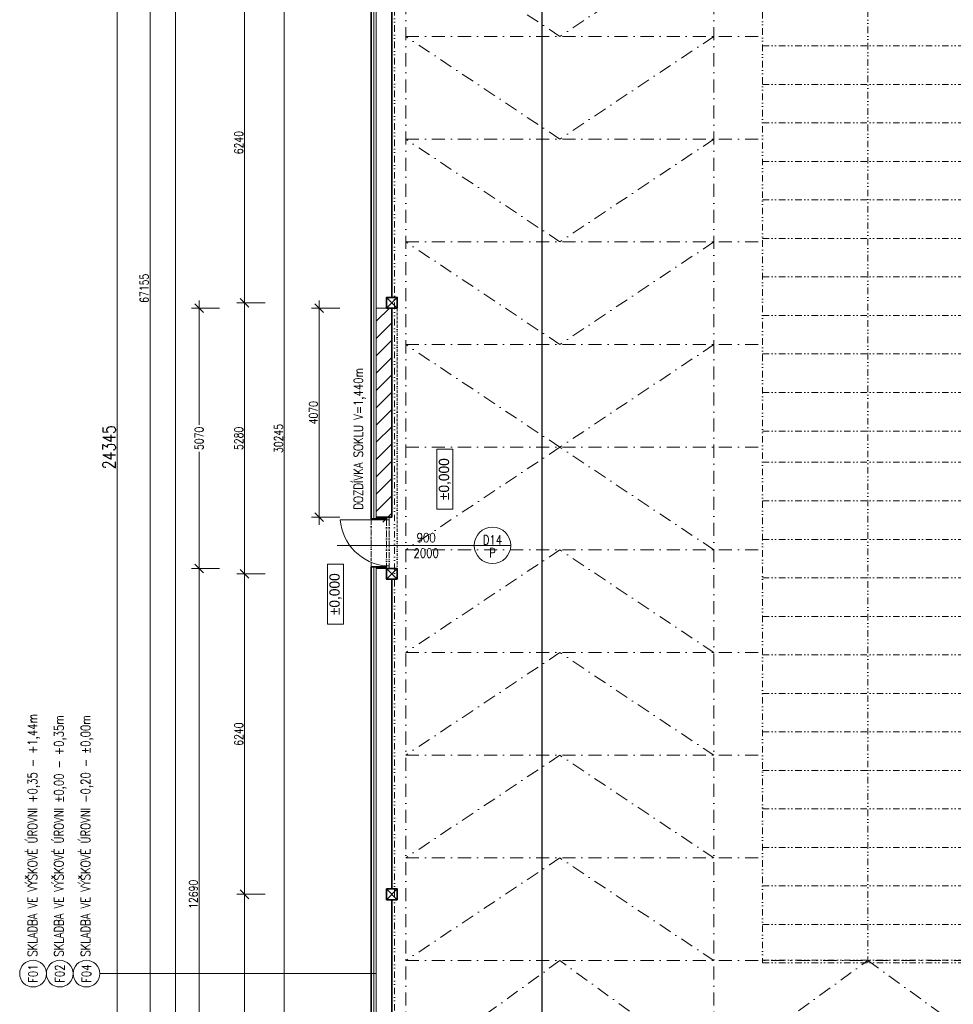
# Model space of a CAD drawing. Header units: millimetres. Extents: x -485339 to 350584, y -1189934 to 0.
# Tile 21 of 178: x -283255 to -265077, y -1040445 to -1021269. Entities that reach past the tile are written whole.
import ezdxf
from ezdxf.enums import TextEntityAlignment as Align

# ---------------------------------------------------------------- set-up
doc = ezdxf.new("R2010")
doc.units = ezdxf.units.MM
doc.header["$LTSCALE"] = 10
for name, pattern in [('ACAD_ISO12W100', [21, 12, -3, 0, -3, 0, -3]), ('DASHDOT', [25.4, 12.7, -6.35, 0, -6.35]), ('DĚLICÍ2', [15.875, 6.35, -3.175, 0, -3.175, 0, -3.175]), ('ČÁRKOVANÁ2', [9.525, 6.35, -3.175])]:
    doc.linetypes.add(name, pattern=pattern)
doc.layers.get('Defpoints').update_dxf_attribs({"color": 201})
for name, color, linetype, lineweight in [('N_dveře', 10, 'Continuous', 18), ('N_kóty', 10, 'Continuous', 18), ('N_popis', 10, 'Continuous', 18), ('N_popis_otvory', 10, 'Continuous', 18), ('N_čáry_obrys', 10, 'Continuous', 35), ('N_čáry_obrys_sokl', 5, 'Continuous', 35), ('N_čáry_obv.plášt', 212, 'Continuous', 18), ('N_čáry_plné', 10, 'Continuous', 18), ('St_kóty', 132, 'Continuous', 18), ('St_sloupy_opláštění_půdorys', 25, 'Continuous', 35), ('St_čáry_nad', 250, 'DĚLICÍ2', 18), ('St_čáry_osy', 250, 'DASHDOT', 18), ('St_čáry_plné', 250, 'Continuous', 18), ('St_čáry_pod', 250, 'ČÁRKOVANÁ2', 18)]:
    doc.layers.add(name, color=color, linetype=linetype, lineweight=lineweight)
doc.styles.add('1_50', font='txt', dxfattribs={"height": 100})
doc.styles.get("Standard").update_dxf_attribs({"font": 'simplex.shx', "width": 0.8})
doc.linetypes.add('IZOLACE', pattern='A,0.0001,-0.1,[134,ltypeshp.shx,S=0.1,R=0,X=-0.1,Y=0],-0.2,[134,ltypeshp.shx,S=0.1,R=180,X=0.1,Y=0],-0.1', length=0.4001)
doc.dimstyles.new('stavebníM100', dxfattribs={"dimtxt": 165, "dimasz": 170, "dimexe": 150, "dimexo": 100, "dimgap": 30, "dimtad": 1, "dimdec": 0, "dimtxsty": 'Standard', "dimblk": 'OBLIQUE', "dimcen": -2.5, "dimdle": 150, "dimclrd": 256, "dimclre": 256, "dimclrt": 256, "dimadec": 4, "dimazin": 0, "dimtfac": 1, "dimtdec": 0, "dimtmove": 2, "dimatfit": 3, "dimldrblk": 'OBLIQUE', "dimfxl": 400, "dimfxlon": 1, "dimlwd": -1, "dimlwe": -1, "dimarcsym": 0})
doc.dimstyles.new('stavebníM100_modul', dxfattribs={"dimtxt": 250, "dimasz": 200, "dimexe": 150, "dimexo": 100, "dimgap": 30, "dimtad": 1, "dimdec": 0, "dimtxsty": 'Standard', "dimblk": 'DOT', "dimcen": -2.5, "dimdle": 150, "dimclrd": 256, "dimclre": 256, "dimclrt": 256, "dimadec": 4, "dimazin": 0, "dimtfac": 1, "dimtdec": 0, "dimtmove": 2, "dimatfit": 3, "dimldrblk": 'OBLIQUE', "dimfxl": 400, "dimfxlon": 1, "dimlwd": -1, "dimlwe": -1, "dimarcsym": 0})

# ---------------------------------------------------------------- blocks, each defined once
blk = doc.blocks.new('G$C0F2906C7')
at = {"layer": 'St_sloupy_opláštění_půdorys', "ltscale": 2}
blk.add_lwpolyline([(-105, -105), (105, -105), (105, 105), (-105, 105)], close=True, dxfattribs=at)
for points in [[(-105, 105), (105, -105)], [(105, 105), (-105, -105)]]:
    blk.add_lwpolyline(points, dxfattribs=at)
blk = doc.blocks.new('G$C7F8F446A')
at = {"layer": 'St_čáry_plné', "color": 0, "linetype": 'ByBlock', "ltscale": 2}
for p, q in [((20055, 4100), (-55, 4100)), ((-55, 0), (20055, 0))]:
    blk.add_line(p, q, dxfattribs=at)
for points in [[(-55, 4100), (-55, 0)], [(695, 4100), (695, 0)], [(1445, 4100), (1445, 0)], [(2195, 4100), (2195, 0)], [(2945, 4100), (2945, 0)], [(3695, 4100), (3695, 0)], [(4445, 4100), (4445, 0)], [(5195, 4100), (5195, 0)], [(5945, 4100), (5945, 0)], [(6695, 4100), (6695, 0)], [(7445, 4100), (7445, 0)], [(8195, 4100), (8195, 0)], [(8945, 4100), (8945, 0)], [(9695, 4100), (9695, 0)], [(10305, 4100), (10305, 0)], [(11055, 4100), (11055, 0)], [(11805, 4100), (11805, 0)], [(12555, 4100), (12555, 0)], [(13305, 4100), (13305, 0)], [(14055, 4100), (14055, 0)], [(14805, 4100), (14805, 0)], [(15555, 4100), (15555, 0)], [(16305, 4100), (16305, 0)], [(17055, 4100), (17055, 0)], [(17805, 4100), (17805, 0)], [(18555, 4100), (18555, 0)], [(19305, 4100), (19305, 0)], [(20055, 4100), (20055, 0)], [(-55, 2050), (20000, 2050)]]:
    blk.add_lwpolyline(points, dxfattribs=at)
at = {"layer": 'St_čáry_pod', "color": 0, "linetype": 'ByBlock', "ltscale": 2}
for p, q in [((0, 4100), (0, 0)), ((20000, 0), (20000, 4100))]:
    blk.add_line(p, q, dxfattribs=at)
blk = doc.blocks.new('*U6978')
at = {"layer": 'St_čáry_osy', "ltscale": 2}
blk.add_lwpolyline([(3000, 1000), (0, -1000), (-3000, 1000)], dxfattribs=at)
blk = doc.blocks.new('*U6977')
at = {"layer": 'Defpoints', "ltscale": 2}
for p in [(0, 0), (0, -2000), (0, -4000), (0, -6000), (0, -8000)]:
    blk.add_blockref('*U6978', p, dxfattribs=at)
blk = doc.blocks.new('*U6980')
at = {"layer": 'St_čáry_osy', "ltscale": 2}
blk.add_lwpolyline([(3000, 1000), (0, -1000), (-3000, 1000)], dxfattribs=at)
blk = doc.blocks.new('*U6979')
at = {"layer": 'Defpoints', "ltscale": 2}
for p in [(0, 0), (0, -2000), (0, -4000), (0, -6000), (0, -8000)]:
    blk.add_blockref('*U6980', p, dxfattribs=at)
blk = doc.blocks.new('_OBLIQUE')
at = {"color": 0, "linetype": 'ByBlock'}
blk.add_line((-0.5, -0.5), (0.5, 0.5), dxfattribs=at)
blk = doc.blocks.new('*D7044')
at = {"layer": 'Defpoints', "color": 0}
for p in [(-279762, -1031958), (-277182, -1031958), (-277482, -1044648)]:
    blk.add_point(p, dxfattribs=at)
at = {"layer": 'St_kóty'}
for p, q in [((-279762, -1044798), (-279762, -1031808)), ((-279362, -1031958), (-279912, -1031958)), ((-279362, -1044648), (-279912, -1044648))]:
    blk.add_line(p, q, dxfattribs=at)
at = {"layer": 'St_kóty', "linetype": 'ByBlock', "xscale": 170, "yscale": 170, "zscale": 170}
for p, rotation in [((-279762, -1031958), 90), ((-279762, -1044648), 270)]:
    blk.add_blockref('_OBLIQUE', p, dxfattribs=dict(at, rotation=rotation))
at = {"layer": 'St_kóty', "insert": (-279874, -1038303), "char_height": 165, "attachment_point": 5, "rotation": 90}
blk.add_mtext('12690', dxfattribs=at)
blk = doc.blocks.new('*D7045')
at = {"layer": 'Defpoints', "color": 0}
for p in [(-279762, -1026888), (-277182, -1026888), (-277182, -1031958)]:
    blk.add_point(p, dxfattribs=at)
at = {"layer": 'St_kóty'}
for p, q in [((-279762, -1026738), (-279762, -1029160)), ((-279362, -1026888), (-279912, -1026888)), ((-279762, -1032108), (-279762, -1029685)), ((-279362, -1031958), (-279912, -1031958))]:
    blk.add_line(p, q, dxfattribs=at)
at = {"layer": 'St_kóty', "linetype": 'ByBlock', "xscale": 170, "yscale": 170, "zscale": 170}
for p, rotation in [((-279762, -1026888), 90), ((-279762, -1031958), 270)]:
    blk.add_blockref('_OBLIQUE', p, dxfattribs=dict(at, rotation=rotation))
at = {"layer": 'St_kóty', "insert": (-279762, -1029423), "char_height": 165, "attachment_point": 5, "rotation": 90}
blk.add_mtext('5070', dxfattribs=at)
blk = doc.blocks.new('*D7050')
at = {"layer": 'Defpoints', "color": 0}
for p in [(-277382, -992923), (-280222, -1044648), (-277482, -1044648)]:
    blk.add_point(p, dxfattribs=at)
at = {"layer": 'St_kóty'}
for p, q in [((-279822, -992923), (-280372, -992923)), ((-280222, -992773), (-280222, -1044798)), ((-279822, -1044648), (-280372, -1044648))]:
    blk.add_line(p, q, dxfattribs=at)
at = {"layer": 'St_kóty', "linetype": 'ByBlock', "xscale": 170, "yscale": 170, "zscale": 170}
for p, rotation in [((-280222, -992923), 90), ((-280222, -1044648), 270)]:
    blk.add_blockref('_OBLIQUE', p, dxfattribs=dict(at, rotation=rotation))
at = {"layer": 'St_kóty', "insert": (-280335, -1018785), "char_height": 165, "attachment_point": 5, "rotation": 90}
blk.add_mtext('51725', dxfattribs=at)
blk = doc.blocks.new('*D7052')
at = {"layer": 'Defpoints', "color": 0}
for p in [(-280718, -992923), (-277382, -992923), (-277482, -1060078)]:
    blk.add_point(p, dxfattribs=at)
at = {"layer": 'St_kóty'}
for p, q in [((-280318, -992923), (-280868, -992923)), ((-280718, -1060228), (-280718, -992773)), ((-280318, -1060078), (-280868, -1060078))]:
    blk.add_line(p, q, dxfattribs=at)
at = {"layer": 'St_kóty', "linetype": 'ByBlock', "xscale": 170, "yscale": 170, "zscale": 170}
for p, rotation in [((-280718, -992923), 90), ((-280718, -1060078), 270)]:
    blk.add_blockref('_OBLIQUE', p, dxfattribs=dict(at, rotation=rotation))
at = {"layer": 'St_kóty', "insert": (-280831, -1026500), "char_height": 165, "attachment_point": 5, "rotation": 90}
blk.add_mtext('67155', dxfattribs=at)
blk = doc.blocks.new('_Dot')
at = {"color": 0, "linetype": 'ByBlock', "lineweight": -2}
blk.add_line((-0.5, 0), (-1, 0), dxfattribs=at)
at = {"color": 0, "linetype": 'ByBlock', "const_width": 0.5}
blk.add_lwpolyline([(-0.25, 0, 1), (0.25, 0, 1)], format="xyb", close=True, dxfattribs=at)
blk = doc.blocks.new('*D7054')
at = {"layer": 'Defpoints', "color": 0}
for p in [(-274152, -1017422), (-281359, -1041768), (-274152, -1041768)]:
    blk.add_point(p, dxfattribs=at)
at = {"layer": 'St_kóty'}
for p, q in [((-280959, -1017422), (-281509, -1017422)), ((-281359, -1017622), (-281359, -1041568)), ((-280959, -1041768), (-281509, -1041768))]:
    blk.add_line(p, q, dxfattribs=at)
at = {"layer": 'St_kóty', "linetype": 'ByBlock', "xscale": 200, "yscale": 200, "zscale": 200}
for p, rotation in [((-281359, -1017422), 90), ((-281359, -1041768), 270)]:
    blk.add_blockref('_Dot', p, dxfattribs=dict(at, rotation=rotation))
at = {"layer": 'St_kóty', "insert": (-281514, -1029595), "char_height": 250, "attachment_point": 5, "rotation": 90}
blk.add_mtext('24345', dxfattribs=at)
blk = doc.blocks.new('*D7262')
at = {"layer": 'Defpoints', "color": 0}
for p in [(-278878, -1038303), (-277077, -1038303), (-277077, -1044543)]:
    blk.add_point(p, dxfattribs=at)
at = {"layer": 'St_kóty'}
for p, q in [((-278878, -1044693), (-278878, -1038153)), ((-278478, -1038303), (-279028, -1038303)), ((-278478, -1044543), (-279028, -1044543))]:
    blk.add_line(p, q, dxfattribs=at)
at = {"layer": 'St_kóty', "linetype": 'ByBlock', "xscale": 170, "yscale": 170, "zscale": 170}
for p, rotation in [((-278878, -1038303), 90), ((-278878, -1044543), 270)]:
    blk.add_blockref('_OBLIQUE', p, dxfattribs=dict(at, rotation=rotation))
at = {"layer": 'St_kóty', "insert": (-278990, -1041423), "char_height": 165, "attachment_point": 5, "rotation": 90}
blk.add_mtext('6240', dxfattribs=at)
blk = doc.blocks.new('*D7263')
at = {"layer": 'Defpoints', "color": 0}
for p in [(-278878, -1032063), (-277077, -1032063), (-277077, -1038303)]:
    blk.add_point(p, dxfattribs=at)
at = {"layer": 'St_kóty'}
for p, q in [((-278878, -1038453), (-278878, -1031913)), ((-278478, -1032063), (-279028, -1032063)), ((-278478, -1038303), (-279028, -1038303))]:
    blk.add_line(p, q, dxfattribs=at)
at = {"layer": 'St_kóty', "linetype": 'ByBlock', "xscale": 170, "yscale": 170, "zscale": 170}
for p, rotation in [((-278878, -1032063), 90), ((-278878, -1038303), 270)]:
    blk.add_blockref('_OBLIQUE', p, dxfattribs=dict(at, rotation=rotation))
at = {"layer": 'St_kóty', "insert": (-278990, -1035183), "char_height": 165, "attachment_point": 5, "rotation": 90}
blk.add_mtext('6240', dxfattribs=at)
blk = doc.blocks.new('*D7264')
at = {"layer": 'Defpoints', "color": 0}
for p in [(-278878, -1026783), (-277077, -1026783), (-277077, -1032063)]:
    blk.add_point(p, dxfattribs=at)
at = {"layer": 'St_kóty'}
for p, q in [((-278878, -1032213), (-278878, -1026633)), ((-278478, -1026783), (-279028, -1026783)), ((-278478, -1032063), (-279028, -1032063))]:
    blk.add_line(p, q, dxfattribs=at)
at = {"layer": 'St_kóty', "linetype": 'ByBlock', "xscale": 170, "yscale": 170, "zscale": 170}
for p, rotation in [((-278878, -1026783), 90), ((-278878, -1032063), 270)]:
    blk.add_blockref('_OBLIQUE', p, dxfattribs=dict(at, rotation=rotation))
at = {"layer": 'St_kóty', "insert": (-278990, -1029423), "char_height": 165, "attachment_point": 5, "rotation": 90}
blk.add_mtext('5280', dxfattribs=at)
blk = doc.blocks.new('*D7265')
at = {"layer": 'Defpoints', "color": 0}
for p in [(-278878, -1020543), (-277077, -1020543), (-277077, -1026783)]:
    blk.add_point(p, dxfattribs=at)
at = {"layer": 'St_kóty'}
for p, q in [((-278478, -1020543), (-279028, -1020543)), ((-278878, -1026933), (-278878, -1020393)), ((-278478, -1026783), (-279028, -1026783))]:
    blk.add_line(p, q, dxfattribs=at)
at = {"layer": 'St_kóty', "linetype": 'ByBlock', "xscale": 170, "yscale": 170, "zscale": 170}
for p, rotation in [((-278878, -1020543), 90), ((-278878, -1026783), 270)]:
    blk.add_blockref('_OBLIQUE', p, dxfattribs=dict(at, rotation=rotation))
at = {"layer": 'St_kóty', "insert": (-278990, -1023663), "char_height": 165, "attachment_point": 5, "rotation": 90}
blk.add_mtext('6240', dxfattribs=at)
blk = doc.blocks.new('*D7309')
at = {"layer": 'Defpoints', "color": 0}
for p in [(-278103, -1014303), (-276413, -1014303), (-276513, -1044548)]:
    blk.add_point(p, dxfattribs=at)
at = {"layer": 'N_kóty'}
for p, q in [((-278103, -1044698), (-278103, -1014153)), ((-277703, -1014303), (-278253, -1014303)), ((-277703, -1044548), (-278253, -1044548))]:
    blk.add_line(p, q, dxfattribs=at)
at = {"layer": 'N_kóty', "linetype": 'ByBlock', "xscale": 170, "yscale": 170, "zscale": 170}
for p, rotation in [((-278103, -1014303), 90), ((-278103, -1044548), 270)]:
    blk.add_blockref('_OBLIQUE', p, dxfattribs=dict(at, rotation=rotation))
at = {"layer": 'N_kóty', "insert": (-278216, -1029425), "char_height": 165, "attachment_point": 5, "rotation": 90}
blk.add_mtext('30245', dxfattribs=at)
blk = doc.blocks.new('*D7310')
at = {"layer": 'Defpoints', "color": 0}
for p in [(-276313, -1026888), (-277425, -1030958), (-276313, -1030958)]:
    blk.add_point(p, dxfattribs=at)
at = {"layer": 'N_kóty'}
for p, q in [((-277425, -1026738), (-277425, -1031108)), ((-277025, -1026888), (-277575, -1026888)), ((-277025, -1030958), (-277575, -1030958))]:
    blk.add_line(p, q, dxfattribs=at)
at = {"layer": 'N_kóty', "linetype": 'ByBlock', "xscale": 170, "yscale": 170, "zscale": 170}
for p, rotation in [((-277425, -1026888), 90), ((-277425, -1030958), 270)]:
    blk.add_blockref('_OBLIQUE', p, dxfattribs=dict(at, rotation=rotation))
at = {"layer": 'N_kóty', "insert": (-277537, -1028923), "char_height": 165, "attachment_point": 5, "rotation": 90}
blk.add_mtext('4070', dxfattribs=at)

msp = doc.modelspace()

# ---------------------------------------------------------------- hatches: boundary and pattern name
at = {"layer": 'N_čáry_obrys_sokl', "lineweight": 18}
h = msp.add_hatch(dxfattribs=at)
h.set_pattern_fill('ANSI31', color=10, scale=75)
h.set_pattern_definition([(45, (-135857.86, 0), (-168.3798, 168.3798), [])])
h.paths.add_polyline_path([(-276312.7, -1031057.6), (-276007.7, -1031057.6), (-276007.7, -1026887.6), (-276312.7, -1026887.6)])

# ---------------------------------------------------------------- linework, layer by layer
at = {"layer": 'Defpoints', "ltscale": 2}
msp.add_lwpolyline([(-273082.7, -1041767.6), (-273082.7, -1017422.6)], dxfattribs=at)
at = {"layer": 'N_dveře'}
for points in [[(-276062.7, -1031007.6), (-277012.7, -1031007.6)], [(-276112.7, -1030957.6), (-276112.7, -1031007.6)], [(-276062.7, -1030957.6), (-276062.7, -1031007.6)], [(-276112.7, -1031907.6), (-276062.7, -1031907.6)], [(-276112.7, -1031907.6), (-276112.7, -1031957.6)], [(-276062.7, -1031907.6), (-276062.7, -1031957.6)]]:
    msp.add_lwpolyline(points, dxfattribs=at)
at = {"layer": 'N_dveře', "linetype": 'ACAD_ISO12W100'}
for points in [[(-276412.7, -1030987.6), (-276412.7, -1031927.6)], [(-276112.7, -1031007.6), (-276112.7, -1031907.6)], [(-276062.7, -1031007.6), (-276062.7, -1031907.6)]]:
    msp.add_lwpolyline(points, dxfattribs=at)
at = {"layer": 'N_dveře'}
msp.add_arc((-276034.5, -1030929.4), 981.4, 184.57361, 265.42639, dxfattribs=at)
at = {"layer": 'N_popis'}
msp.add_lwpolyline([(-281696.1, -1039847.8), (-276312.7, -1039847.8)], dxfattribs=at)
for centre in [(-282995.6, -1039847.8), (-282475.8, -1039847.8), (-281956, -1039847.8)]:
    msp.add_circle(centre, 259.9, dxfattribs=at)
at = {"layer": 'N_popis_otvory'}
msp.add_lwpolyline([(-277072.4, -1031507.6), (-274404.1, -1031507.6)], dxfattribs=at)
msp.add_circle((-274049.5, -1031507.6), 354.6, dxfattribs=at)
at = {"layer": 'N_čáry_obrys', "ltscale": 2}
for points in [[(-276412.7, -1030987.6), (-276412.7, -1014302.6)], [(-276412.7, -1030987.6), (-276112.7, -1030987.6)], [(-276412.7, -1044547.6), (-276412.7, -1031927.6)], [(-276412.7, -1031927.6), (-276112.7, -1031927.6)]]:
    msp.add_lwpolyline(points, dxfattribs=at)
at = {"layer": 'N_čáry_obrys'}
msp.add_lwpolyline([(-276007.7, -1030957.6), (-276312.7, -1030957.6)], dxfattribs=at)
at = {"layer": 'N_čáry_obrys_sokl', "ltscale": 2}
for points in [[(-276012.7, -1020647.6), (-276012.7, -1026677.6)], [(-276012.7, -1038197.6), (-276012.7, -1032167.6)], [(-276012.7, -1044437.6), (-276012.7, -1038407.6)]]:
    msp.add_lwpolyline(points, dxfattribs=at)
at = {"layer": 'N_čáry_obrys_sokl', "color": 10}
msp.add_lwpolyline([(-276007.7, -1026887.6), (-276007.7, -1030957.6)], dxfattribs=at)
at = {"layer": 'N_čáry_obv.plášt', "linetype": 'IZOLACE', "ltscale": 10}
for points in [[(-276362.7, -1030987.6), (-276362.7, -1014302.6)], [(-276362.7, -1044597.6), (-276362.7, -1031927.6)]]:
    msp.add_lwpolyline(points, dxfattribs=at)
at = {"layer": 'N_čáry_obv.plášt', "linetype": 'IZOLACE', "ltscale": 3}
for points in [[(-276312.7, -1030972.6), (-276112.7, -1030972.6)], [(-276312.7, -1031942.6), (-276112.7, -1031942.6)]]:
    msp.add_lwpolyline(points, dxfattribs=at)
at = {"layer": 'N_čáry_plné', "color": 10}
msp.add_lwpolyline([(-276312.7, -1026887.6), (-276312.7, -1030957.6)], dxfattribs=at)
at = {"layer": 'N_čáry_plné'}
for points in [[(-276007.7, -1026887.6), (-276007.7, -1030957.6)], [(-274404.1, -1031507.6), (-273694.9, -1031507.6)]]:
    msp.add_lwpolyline(points, dxfattribs=at)
at = {"layer": 'St_kóty'}
for points in [[(-275131.8, -1030801.2), (-275131.8, -1029634.7), (-274821.2, -1029634.7), (-274821.2, -1030801.2)], [(-277262.2, -1033041.9), (-277262.2, -1031875.4), (-276951.6, -1031875.4), (-276951.6, -1033041.9)]]:
    msp.add_lwpolyline(points, close=True, dxfattribs=at)
at = {"layer": 'St_čáry_nad', "ltscale": 2}
msp.add_lwpolyline([(-275957.7, -1044697.6), (-275957.7, -1011656.9)], dxfattribs=at)
at = {"layer": 'St_čáry_nad'}
msp.add_lwpolyline([(-275902.7, -1026887.6), (-275902.7, -1031957.6)], dxfattribs=at)
at = {"layer": 'St_čáry_osy', "ltscale": 2}
for points in [[(-275737.7, -1059777.6), (-275737.7, -1011656.9)], [(-269737.7, -1059777.6), (-269737.7, -1011656.9)], [(-275737.7, -1021595.1), (-268792, -1021595.1)], [(-275737.7, -1023595.1), (-268792, -1023595.1)], [(-275737.7, -1025595.1), (-268792, -1025595.1)], [(-275737.7, -1027595.1), (-268792, -1027595.1)], [(-275737.7, -1029595.1), (-268792, -1029595.1)], [(-275737.7, -1031595.1), (-268792, -1031595.1)], [(-275737.7, -1033595.1), (-268792, -1033595.1)], [(-275737.7, -1035595.1), (-268792, -1035595.1)], [(-275737.7, -1037595.1), (-268792, -1037595.1)], [(-275737.7, -1039595.1), (-179683, -1039582.3)], [(-269737.7, -1041767.6), (-272737.7, -1039595.1), (-275737.7, -1041767.6)], [(-269737.7, -1041767.6), (-266742, -1039595.1), (-263737.7, -1041767.6)]]:
    msp.add_lwpolyline(points, dxfattribs=at)
at = {"layer": 'St_čáry_plné', "ltscale": 2}
for points in [[(-276312.7, -1030987.6), (-276312.7, -1014302.6)], [(-276312.7, -1026887.6), (-276112.7, -1026887.6)], [(-276312.7, -1030957.6), (-276112.7, -1030957.6)], [(-276312.7, -1044647.6), (-276312.7, -1031927.6)], [(-276312.7, -1031957.6), (-276112.7, -1031957.6)]]:
    msp.add_lwpolyline(points, dxfattribs=at)

# ---------------------------------------------------------------- block references
at = {"layer": 'St_sloupy_opláštění_půdorys', "ltscale": 2, "rotation": 90}
for p in [(-276007.7, -1026782.6), (-276007.7, -1032062.6), (-276007.7, -1038302.6)]:
    msp.add_blockref('G$C0F2906C7', p, dxfattribs=at)
at = {"layer": 'St_čáry_nad', "ltscale": 2, "rotation": 90}
msp.add_blockref('G$C7F8F446A', (-264692, -1039584.6), dxfattribs=at)
at = {"layer": 'St_čáry_osy', "ltscale": 2}
msp.add_blockref('*U6977', (-272737.7, -1020595.1), dxfattribs=at)
at = {"layer": 'St_čáry_osy', "ltscale": 2, "xscale": -1, "rotation": 180}
msp.add_blockref('*U6979', (-272737.7, -1038595.1), dxfattribs=at)

# ---------------------------------------------------------------- texts
at = {"layer": 'N_popis', "width": 0.8}
for s, p in [('DOZDÍVKA SOKLU V=1,440m', (-276571.3, -1030811)), ('SKLADBA VE VÝŠKOVÉ ÚROVNI +0,35 - +1,44m ', (-282916.1, -1039517.6)), ('SKLADBA VE VÝŠKOVÉ ÚROVNI %%P0,00 - +0,35m ', (-282401.8, -1039517.6)), ('SKLADBA VE VÝŠKOVÉ ÚROVNI -0,20 - %%P0,00m ', (-281882, -1039517.6))]:
    msp.add_text(s, height=180, rotation=90, dxfattribs=at).set_placement(p)
for s, p in [('F01', (-282995.6, -1039847.8)), ('F02', (-282475.8, -1039847.8)), ('F04', (-281956, -1039847.8))]:
    msp.add_text(s, height=180, rotation=90, dxfattribs=at).set_placement(p, align=Align.MIDDLE_CENTER)
at = {"layer": 'N_popis_otvory', "width": 0.8}
for s, p in [('D14', (-274049.5, -1031399.8)), ('P', (-274049.5, -1031650.9))]:
    msp.add_text(s, height=180, dxfattribs=at).set_placement(p, align=Align.MIDDLE_CENTER)
at = {"layer": 'N_popis_otvory', "insert": (-275341.6, -1031507.6), "char_height": 180, "width": 1342.526, "attachment_point": 5}
msp.add_mtext('900\\P2000', dxfattribs=at)
at = {"layer": 'St_kóty', "char_height": 200, "attachment_point": 5, "rotation": 90, "style": '1_50'}
for insert in [(-274976.5, -1030218), (-277106.9, -1032458.6)]:
    msp.add_mtext_dynamic_manual_height_columns('%%p0,000', width=890.536, gutter_width=500, heights=[0], dxfattribs=dict(at, insert=insert)).dxf.set("width", 1781.071)

# ---------------------------------------------------------------- dimensions: what is measured, and where the dimension line sits
at = {"layer": 'N_kóty'}
for base, p1, p2, picture, middle in [((-278103.5, -1014302.6), (-276512.7, -1044547.6), (-276412.7, -1014302.6), '*D7309', (-278216, -1029425.1)), ((-277424.6, -1030957.6), (-276312.7, -1026887.6), (-276312.7, -1030957.6), '*D7310', (-277537.1, -1028922.6))]:
    dim = msp.add_linear_dim(base=base, p1=p1, p2=p2, angle=90, dimstyle='stavebníM100', dxfattribs=at)
    dim.commit()
    dim.dimension.update_dxf_attribs({"geometry": picture, "text_midpoint": middle})
at = {"layer": 'St_kóty'}
for base, p1, p2, picture, middle in [((-280718.2, -992922.8), (-277481.9, -1060077.6), (-277381.9, -992922.8), '*D7052', (-280830.7, -1026500.2)), ((-278877.9, -1020542.6), (-277076.9, -1026782.6), (-277076.9, -1020542.6), '*D7265', (-278990.4, -1023662.6)), ((-278877.9, -1026782.6), (-277076.9, -1032062.6), (-277076.9, -1026782.6), '*D7264', (-278990.4, -1029422.6)), ((-278877.9, -1032062.6), (-277076.9, -1038302.6), (-277076.9, -1032062.6), '*D7263', (-278990.4, -1035182.6)), ((-278877.9, -1038302.6), (-277076.9, -1044542.6), (-277076.9, -1038302.6), '*D7262', (-278990.4, -1041422.6))]:
    dim = msp.add_linear_dim(base=base, p1=p1, p2=p2, angle=90, dimstyle='stavebníM100', override={"dimtxsty": 'Standard', "dimldrblk": 'OBLIQUE'}, dxfattribs=at)
    dim.commit()
    dim.dimension.update_dxf_attribs({"geometry": picture, "text_midpoint": middle})
for base, p1, p2, dimstyle, picture, middle in [((-280222, -1044647.6), (-277381.9, -992922.8), (-277481.9, -1044647.6), 'stavebníM100', '*D7050', (-280334.5, -1018785.2)), ((-281359, -1041767.6), (-274151.9, -1017422.3), (-274151.9, -1041767.6), 'stavebníM100_modul', '*D7054', (-281514, -1029594.9)), ((-279761.7, -1031957.6), (-277481.9, -1044647.6), (-277181.9, -1031957.6), 'stavebníM100', '*D7044', (-279874.2, -1038302.6))]:
    dim = msp.add_linear_dim(base=base, p1=p1, p2=p2, angle=90, dimstyle=dimstyle, dxfattribs=at)
    dim.commit()
    dim.dimension.update_dxf_attribs({"geometry": picture, "text_midpoint": middle})
dim = msp.add_linear_dim(base=(-279761.7, -1026887.6), p1=(-277181.9, -1031957.6), p2=(-277181.9, -1026887.6), angle=90, dimstyle='stavebníM100', override={"dimtxsty": 'Standard'}, dxfattribs=at)
dim.commit()
dim.dimension.update_dxf_attribs({"geometry": '*D7045', "text_midpoint": (-279761.7, -1029422.6), "dimtype": 160})

doc.saveas('drawing.dxf')
